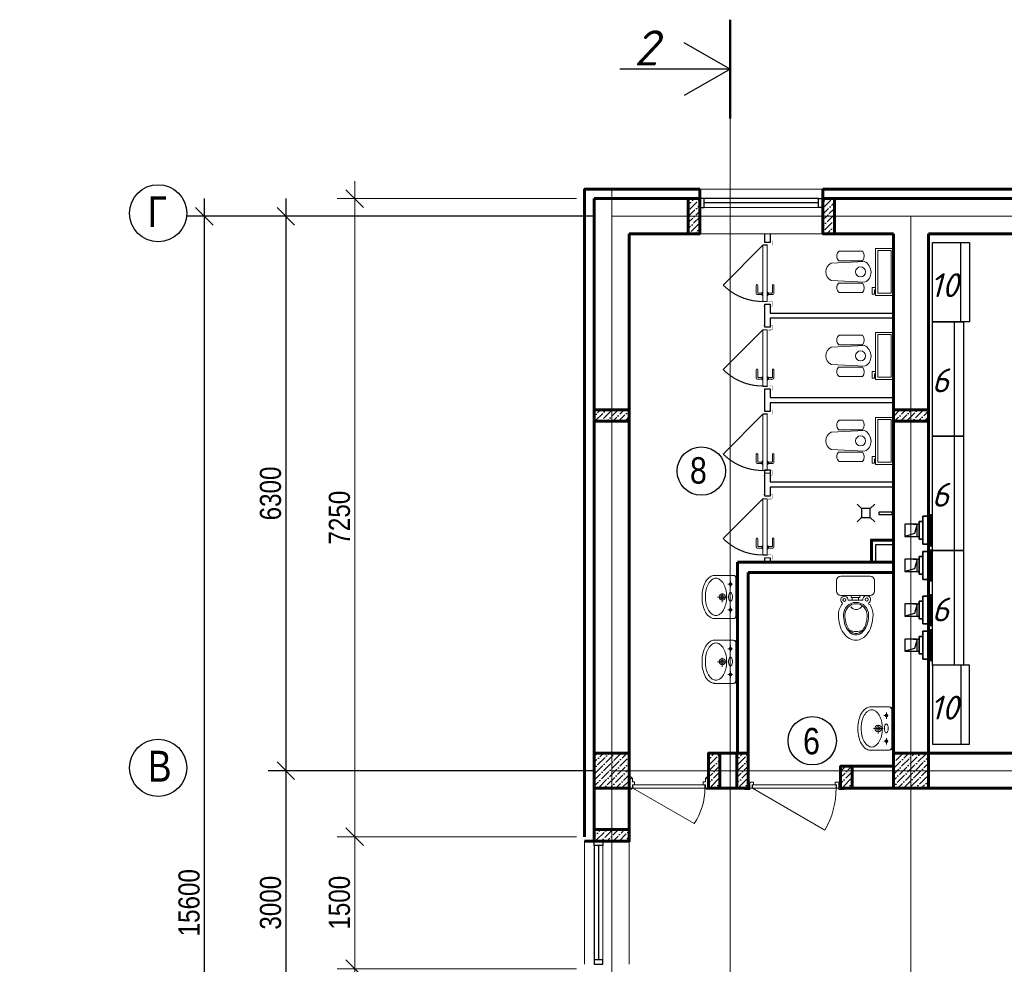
# Model space of a CAD drawing. Header units: millimetres. Extents: x -257011 to 237647566, y 2784933 to 6706507.
# Tile 132 of 256: x 9397534 to 9415922, y 5022610 to 5040255. Entities that reach past the tile are written whole.
import ezdxf

# ---------------------------------------------------------------- set-up
doc = ezdxf.new("R2010")
doc.units = ezdxf.units.MM
doc.header["$LTSCALE"] = 1000
doc.header["$PDMODE"] = 32
doc.header["$PDSIZE"] = 0.3
for name, pattern in [('ACAD_ISO03W100', [30, 12, -18]), ('ACAD_ISO10W100', [18, 12, -3, 0, -3]), ('ADSK_Скрыто', [6, 3, -3]), ('Beruniy Xref$0$DASHED', [19.05, 12.7, -6.35])]:
    doc.linetypes.add(name, pattern=pattern)
for name, color, linetype, lineweight in [('_Hidden_', 7, 'ADSK_Скрыто', 9), ('Doors', 86, 'Continuous', 13), ('expl', 234, 'Continuous', 13), ('Mechanical Equipment', 7, 'Continuous', 18), ('PLAN', 7, 'Continuous', 40), ('Калонны', 20, 'Continuous', 25), ('Размеры', 251, 'Continuous', 18), ('сантехника', 252, 'Continuous', 0)]:
    doc.layers.add(name, color=color, linetype=linetype, lineweight=lineweight)
for name, color, linetype in [('kcd_tx', 7, 'Continuous'), ('ventilatsiya', 7, 'Continuous'), ('ТХ', 7, 'Continuous')]:
    doc.layers.add(name, color=color, linetype=linetype)
doc.layers.add('АСО-Двери+Окна', color=7, linetype='Continuous', lineweight=20, true_color=0x0d21a0)
doc.layers.add('АСО-стены кирпич 380 мм', color=7, linetype='Continuous', lineweight=35, true_color=0x745739)
doc.styles.get("Standard").update_dxf_attribs({"font": 'ARIALN.TTF'})
doc.dimstyles.new('Санжар', dxfattribs={"dimtxt": 240, "dimasz": 200, "dimexe": 200, "dimexo": 200, "dimgap": 50, "dimtad": 1, "dimdec": 0, "dimtxsty": 'Standard', "dimblk": 'OBLIQUE', "dimcen": 2.5, "dimdle": 200, "dimclrd": 152, "dimclre": 152, "dimclrt": 152, "dimadec": 0, "dimazin": 0, "dimtfac": 1, "dimtdec": 0, "dimtmove": 0, "dimatfit": 3, "dimldrblk": 'OBLIQUE', "dimfxl": 0, "dimlwd": 0, "dimlwe": 0, "dimarcsym": 0})

# ---------------------------------------------------------------- blocks, each defined once
blk = doc.blocks.new('iuluiluiliu')
at = {"layer": 'Doors'}
for p, q in [((577357, 791373), (577357, 791341)), ((577369, 791373), (577357, 791373)), ((577369, 791373), (577494, 791373)), ((577369, 791373), (577369, 791355)), ((577369, 791373), (577369, 791373)), ((577494, 791373), (577494, 791355)), ((577494, 791373), (577494, 791355)), ((577494, 791373), (577494, 791373)), ((577494, 791373), (577506, 791373)), ((577506, 791373), (577506, 791341)), ((577369, 791341), (577357, 791341)), ((577369, 791355), (577374, 791355)), ((577369, 791350), (577369, 791333)), ((577369, 791350), (577374, 791350)), ((577369, 791333), (577409, 791333)), ((577369, 790417), (577369, 791328)), ((577369, 791328), (577409, 791328)), ((577374, 791355), (577374, 791350)), ((577409, 791307), (577409, 791333)), ((577409, 790413), (577409, 791307)), ((577409, 791307), (577449, 791307)), ((577449, 791333), (577449, 791307)), ((577449, 791333), (577494, 791333)), ((577488, 791355), (577488, 791350)), ((577494, 791355), (577488, 791355)), ((577494, 791350), (577488, 791350)), ((577494, 791350), (577494, 791333)), ((577494, 791341), (577506, 791341)), ((577369, 790417), (576921, 791193)), ((577357, 790373), (577357, 790404)), ((577369, 790404), (577357, 790404)), ((577369, 790373), (577357, 790373)), ((577369, 790417), (577409, 790417)), ((577369, 790413), (577409, 790413)), ((577369, 790395), (577369, 790413)), ((577369, 790395), (577374, 790395)), ((577369, 790373), (577369, 790390)), ((577369, 790390), (577374, 790390)), ((577369, 790373), (577494, 790373)), ((577369, 790373), (577369, 790373)), ((577374, 790390), (577374, 790395)), ((577409, 790438), (577449, 790438)), ((577449, 790413), (577449, 790438)), ((577449, 790413), (577494, 790413)), ((577494, 790395), (577488, 790395)), ((577488, 790390), (577488, 790395)), ((577494, 790390), (577488, 790390)), ((577494, 790395), (577494, 790413)), ((577494, 790404), (577506, 790404)), ((577494, 790373), (577494, 790390)), ((577494, 790373), (577494, 790390)), ((577494, 790373), (577494, 790373)), ((577494, 790373), (577506, 790373)), ((577506, 790373), (577506, 790404))]:
    blk.add_line(p, q, dxfattribs=at)
blk.add_arc((577369, 790517), 810, 90, 123.5372, dxfattribs=at)
blk = doc.blocks.new('eshik yangi')
at = {"layer": 'Doors'}
blk.add_line((1405002, 1634259), (1404179, 1633784), dxfattribs=at)
for points in [[(1404002, 1634329), (1404022, 1634329), (1404022, 1634259), (1404002, 1634259)], [(1404062, 1634299), (1404062, 1634329), (1404022, 1634329), (1404022, 1634259), (1404047, 1634259), (1404047, 1634299)], [(1404052, 1634299), (1405002, 1634299), (1405002, 1634259), (1404052, 1634259)], [(1404992, 1634299), (1404992, 1634329), (1405032, 1634329), (1405032, 1634259), (1405007, 1634259), (1405007, 1634299)], [(1405052, 1634329), (1405032, 1634329), (1405032, 1634259), (1405052, 1634259)], [(1403962, 1634259), (1404022, 1634259), (1404022, 1634244), (1403962, 1634244)], [(1405032, 1634259), (1405092, 1634259), (1405092, 1634244), (1405032, 1634244)]]:
    blk.add_lwpolyline(points, close=True, dxfattribs=at)
blk.add_arc((1405002, 1634259), 950, 180, 210, dxfattribs=at)
blk = doc.blocks.new('*U1481')
at = {"color": 0, "linetype": 'Beruniy Xref$0$DASHED'}
blk.add_line((-193.5, 2.5), (-141.9, 54.1), dxfattribs=at)
at = {"color": 0}
for p, q in [((-197, 0), (-197, -6.9)), ((-131, 11.3), (-141.5, 11.3)), ((-141.5, 9.3), (-132, 9.3)), ((-132.5, 2.5), (-132.5, 3.5)), ((-132.5, 3.5), (-128.5, 3.5)), ((-128.5, 2.5), (-132.5, 2.5)), ((-132, 3.6), (-132, 3.5)), ((-131.5, 8.8), (-131.5, 4.1)), ((-129.5, 4.1), (-131.5, 4.1)), ((-129.5, 4.1), (-129.5, 9.8)), ((-129, 3.5), (-129, 3.6)), ((-128.5, 3.5), (-128.5, 2.5)), ((-117, 0), (-117, -6.9)), ((-141.5, -9.8), (-132, -9.8)), ((-131, -11.8), (-141.5, -11.8)), ((-132.5, -3), (-132.5, -4)), ((-132.5, -4), (-128.5, -4)), ((-132, -4.1), (-132, -4)), ((-131.5, -9.3), (-131.5, -4.6)), ((-129.5, -4.6), (-131.5, -4.6)), ((-129.5, -4.6), (-129.5, -10.3)), ((-129, -4), (-129, -4.1)), ((-128.5, -4), (-128.5, -3))]:
    blk.add_line(p, q, dxfattribs=at)
at = {"color": 0, "const_width": 0.2}
for points in [[(-199.5, 0), (-199.5, 2.5), (-194.5, 2.5), (-194.5, -4), (-192.5, -4), (-192.5, -8.5)], [(-114.5, 0), (-114.5, 2.5), (-119.5, 2.5), (-119.5, -4), (-121.5, -4), (-121.5, -8.5)], [(-193.5, -5), (-193.5, -9.4), (-199.5, -9.4), (-199.5, -6.9)], [(-120.5, -5), (-120.5, -9.4), (-114.5, -9.4), (-114.5, -6.9)]]:
    blk.add_lwpolyline(points, dxfattribs=at)
at = {"color": 0}
blk.add_lwpolyline([(-193.5, -3), (-193.5, 2.5), (-120.5, 2.5), (-120.5, -3), (-193.5, -3)], dxfattribs=at)
at = {"color": 0, "linetype": 'Beruniy Xref$0$DASHED'}
blk.add_arc((-193.5, 2.5), 73, 0, 45, dxfattribs=at)
at = {"color": 0}
for centre, radius, start, end in [((-141.5, 10.3), 1, 90, 270), ((-132, 8.8), 0.5, 0, 90), ((-131.5, 3.6), 0.5, 90, 180), ((-131, 9.8), 1.5, 0, 90), ((-129.5, 3.6), 0.5, 0, 90), ((-141.5, -10.8), 1, 90, 270), ((-131.5, -4.1), 0.5, 180, 270), ((-132, -9.3), 0.5, 270, 0), ((-131, -10.3), 1.5, 270, 0), ((-129.5, -4.1), 0.5, 270, 0)]:
    blk.add_arc(centre, radius, start, end, dxfattribs=at)
blk = doc.blocks.new('A$C261F7906')
at = {"layer": 'сантехника'}
for p, q in [((31, 152), (31, 417)), ((139, 146), (139, 417)), ((169, 60), (148, 442)), ((385, 439), (365, 60)), ((394, 146), (394, 417)), ((502, 152), (502, 417))]:
    blk.add_line(p, q, dxfattribs=at)
for points in [[(533, 768), (533, 565), (0, 565), (0, 768)], [(508, 743), (508, 590), (25, 590), (25, 743)]]:
    blk.add_lwpolyline(points, close=True, dxfattribs=at)
blk.add_lwpolyline([(89, 565), (89, 527), (13, 527), (13, 553), (63, 553), (63, 565)], dxfattribs=at)
blk.add_circle((267, 395), 56.3, dxfattribs=at)
for centre, radius, start, end in [((85, 355), 82.1, 48.785, 131.145), ((448, 355), 82.1, 48.855, 131.215), ((88, 196), 71.6, 218.0827, 316.1727), ((446, 196), 71.6, 223.8273, 321.9173)]:
    blk.add_arc(centre, radius, start, end, dxfattribs=at)
for centre, major_axis, ratio, start_param, end_param in [((268, 387), (-111, 71), 0.957892, 4.142259, 6.427427), ((267, 138), (0, 138), 0.859529, 2.169462, 4.113723)]:
    blk.add_ellipse(centre, major_axis=major_axis, ratio=ratio, start_param=start_param, end_param=end_param, dxfattribs=at)
blk = doc.blocks.new('Раковина')
at = {"layer": 'сантехника'}
for p, q in [((-273, -142), (-273, 109)), ((49, 1), (-63, 1)), ((0, -61), (0, 61)), ((273, 109), (273, -142)), ((-121, -104), (-201, -104)), ((-161, -127), (-161, -70)), ((204, -104), (124, -104)), ((164, -127), (164, -70)), ((-240, -172), (0, -172)), ((0, -192), (-223, -192)), ((240, -172), (0, -172)), ((223, -192), (0, -192))]:
    blk.add_line(p, q, dxfattribs=at)
for centre, radius in [((0, 1), 39.9), ((0, 1), 22.4), ((-161, -104), 17.1), ((164, -104), 17.1)]:
    blk.add_circle(centre, radius, dxfattribs=at)
for centre, radius, start, end in [((-2, -218), 475, 90, 103.2739), ((-2, -218), 475, 89.7855, 90), ((2, -218), 475, 90, 90.2145), ((2, -218), 475, 76.7261, 90), ((-181, 102), 91.5, 143.9722, 180), ((-96, 40), 197, 119.663, 143.9722), ((-154, 81), 79.4, 143.9722, 180), ((-80, 27), 171, 119.663, 143.9722), ((-39, -60), 312, 103.2739, 119.663), ((-31, -59), 271, 103.2739, 119.663), ((2, -197), 412, 90, 103.2739), ((2, -197), 412, 76.7261, 90), ((34, -59), 271, 60.337, 76.7261), ((39, -60), 312, 60.337, 76.7261), ((83, 27), 171, 36.0278, 60.337), ((96, 40), 197, 36.0278, 60.337), ((158, 81), 79.4, 0, 36.0278), ((181, 102), 91.5, 0, 36.0278), ((-181, 102), 91.5, 180, 184.1196), ((-154, 81), 79.4, 180, 216.0278), ((-80, 135), 171, 216.0278, 240.337), ((83, 135), 171, 299.663, 323.9722), ((158, 81), 79.4, 323.9722, 0), ((181, 102), 91.5, 355.8804, 0), ((-31, 222), 271, 240.337, 256.7261), ((2, 359), 412, 256.7261, 270), ((-43, -103), 11.5, 136.143, 180), ((-43, -103), 11.5, 180, 223.857), ((-22, -123), 40.8, 113.3198, 136.143), ((-22, -82), 40.8, 223.857, 246.6802), ((-8, -156), 76.8, 100.124, 113.3198), ((-8, -49), 76.8, 246.6802, 259.876), ((2, -209), 130, 90, 100.124), ((2, 359), 412, 270, 283.2739), ((2, -209), 130, 79.876, 90), ((11, -156), 76.8, 66.6802, 79.876), ((11, -49), 76.8, 280.124, 293.3198), ((25, -123), 40.8, 43.857, 66.6802), ((25, -82), 40.8, 293.3198, 316.143), ((46, -103), 11.5, 0, 43.857), ((46, -103), 11.5, 316.143, 0), ((34, 222), 271, 283.2739, 299.663), ((-236, -135), 37.1, 180, 270), ((-223, -142), 50, 180, 270), ((2, 3), 130, 259.876, 270), ((2, 3), 130, 270, 280.124), ((223, -142), 50, 270, 0), ((236, -135), 37.1, 270, 0)]:
    blk.add_arc(centre, radius, start, end, dxfattribs=at)
blk = doc.blocks.new('42')
at = {"layer": 'сантехника', "lineweight": 15, "ltscale": 5}
for p, q in [((16810564, -7009133), (16810564, -7008803)), ((16810564, -7009133), (16810564, -7008803)), ((16810614, -7008753), (16810734, -7008753)), ((16810614, -7008753), (16810734, -7008753)), ((16810784, -7008803), (16810784, -7009133)), ((16810784, -7008803), (16810784, -7009133)), ((16810784, -7008918), (16810805, -7008918)), ((16810784, -7009018), (16810784, -7008918)), ((16810784, -7008918), (16810805, -7008918)), ((16810784, -7009018), (16810784, -7008918)), ((16810805, -7008918), (16810805, -7008930)), ((16810805, -7008918), (16810805, -7008930)), ((16810805, -7008930), (16810837, -7008930)), ((16810805, -7008930), (16810805, -7009002)), ((16810805, -7008930), (16810837, -7008930)), ((16810805, -7008930), (16810805, -7009002)), ((16810837, -7008930), (16810837, -7008883)), ((16810837, -7008930), (16810837, -7008883)), ((16810837, -7009002), (16810837, -7008930)), ((16810837, -7009002), (16810837, -7008930)), ((16810805, -7009018), (16810784, -7009018)), ((16810805, -7009018), (16810784, -7009018)), ((16810805, -7009002), (16810805, -7009018)), ((16810839, -7009002), (16810805, -7009002)), ((16810805, -7009002), (16810805, -7009018)), ((16810839, -7009002), (16810805, -7009002)), ((16810837, -7009053), (16810837, -7009002)), ((16810837, -7009053), (16810837, -7009002)), ((16810734, -7009183), (16810614, -7009183)), ((16810734, -7009183), (16810614, -7009183))]:
    blk.add_line(p, q, dxfattribs=at)
for centre, radius in [((16810834, -7008842), 16.8), ((16810834, -7008842), 16.8), ((16810830, -7009096), 17.7), ((16810830, -7009096), 17.7)]:
    blk.add_circle(centre, radius, dxfattribs=at)
for centre, radius, start, end in [((16810614, -7008803), 50, 90, 180), ((16810614, -7008803), 50, 90, 180), ((16810734, -7008803), 50, 0, 90), ((16810734, -7008803), 50, 0, 90), ((16810834, -7008842), 41.7, 46.3561, 274.5234), ((16810834, -7008842), 41.7, 46.3561, 274.5234), ((16810875, -7008804), 14.8, 210.1316, 329.8684), ((16810875, -7008804), 14.8, 210.1316, 329.8684), ((16811005, -7008974), 143, 90, 270), ((16811005, -7008974), 143, 90, 270), ((16811005, -7008971), 197, 90, 126.6276), ((16811005, -7008971), 197, 90, 126.6276), ((16811005, -7008971), 197, 90, 126.6276), ((16811005, -7008971), 197, 90, 126.6276), ((16811005, -7009192), 418, 74.1534, 90), ((16811005, -7009192), 418, 74.1534, 90), ((16811005, -7009192), 418, 74.1534, 90), ((16811005, -7009192), 418, 74.1534, 90), ((16811005, -7009192), 361, 75.3961, 90), ((16811005, -7009192), 361, 75.3961, 90), ((16811033, -7009084), 250, 57.8288, 75.3961), ((16811033, -7009084), 250, 57.8288, 75.3961), ((16811036, -7009083), 305, 55.5781, 74.1534), ((16811083, -7009014), 222, 31.1508, 55.5781), ((16811005, -7008974), 127, 90, 270), ((16811005, -7008974), 127, 90, 270), ((16810859, -7008982), 86.5, 26.3453, 50.0898), ((16810859, -7008982), 86.5, 26.3453, 50.0898), ((16810873, -7008975), 70.5, 0, 26.3453), ((16810873, -7008975), 70.5, 0, 26.3453), ((16811005, -7009199), 352, 76.0396, 90), ((16811005, -7009199), 352, 76.0396, 90), ((16811033, -7009088), 238, 59.0295, 76.0396), ((16811033, -7009088), 238, 59.0295, 76.0396), ((16811075, -7009018), 156, 34.6124, 59.0295), ((16811075, -7009018), 156, 34.6124, 59.0295), ((16811076, -7009017), 170, 33.3646, 57.8288), ((16811076, -7009017), 170, 33.3646, 57.8288), ((16810980, -7008972), 213, 339.9995, 18.4846), ((16810980, -7008972), 213, 339.9995, 18.4846), ((16811138, -7008974), 78.9, 0, 34.6124), ((16811138, -7008974), 78.9, 0, 34.6124), ((16811140, -7008974), 92.6, 0, 33.3646), ((16811140, -7008974), 92.6, 0, 33.3646), ((16811155, -7008971), 138, 0, 31.1508), ((16810830, -7009096), 43.6, 80.8208, 316.5729), ((16810830, -7009096), 43.6, 80.8208, 316.5729), ((16810850, -7008956), 101, 299.2377, 309.9102), ((16810850, -7008956), 101, 299.2377, 309.9102), ((16810859, -7008967), 86.5, 309.9102, 333.6547), ((16810859, -7008967), 86.5, 309.9102, 333.6547), ((16810873, -7008975), 70.5, 333.6547, 0), ((16810873, -7008975), 70.5, 333.6547, 0), ((16811033, -7008860), 238, 283.9604, 300.9705), ((16811033, -7008860), 238, 283.9604, 300.9705), ((16811075, -7008930), 156, 300.9705, 325.3876), ((16811075, -7008930), 156, 300.9705, 325.3876), ((16811076, -7008931), 170, 302.1712, 326.6354), ((16811076, -7008931), 170, 302.1712, 326.6354), ((16811138, -7008974), 78.9, 325.3876, 0), ((16811138, -7008974), 78.9, 325.3876, 0), ((16811083, -7008927), 222, 304.4219, 328.8492), ((16811083, -7008927), 222, 304.4219, 328.8492), ((16811140, -7008974), 92.6, 326.6354, 0), ((16811140, -7008974), 92.6, 326.6354, 0), ((16811155, -7008971), 138, 328.8492, 0), ((16810614, -7009133), 50, 180, 270), ((16810614, -7009133), 50, 180, 270), ((16810734, -7009133), 50, 270, 0), ((16810734, -7009133), 50, 270, 0), ((16810874, -7009131), 13.6, 20.6387, 159.3613), ((16810874, -7009131), 13.6, 20.6387, 159.3613), ((16811005, -7008971), 197, 233.3724, 270), ((16811005, -7008971), 197, 233.3724, 270), ((16811005, -7008749), 352, 270, 283.9604), ((16811005, -7008749), 352, 270, 283.9604), ((16811005, -7008756), 361, 270, 284.6039), ((16811005, -7008756), 361, 270, 284.6039), ((16811005, -7008749), 418, 270, 285.8466), ((16811005, -7008749), 418, 270, 285.8466), ((16811033, -7008864), 250, 284.6039, 302.1712), ((16811033, -7008864), 250, 284.6039, 302.1712), ((16811036, -7008858), 305, 285.8466, 304.4219), ((16811036, -7008858), 305, 285.8466, 304.4219)]:
    blk.add_arc(centre, radius, start, end, dxfattribs=at)
at = {"layer": 'сантехника', "lineweight": 5}
for centre, radius, start, end in [((16811036, -7009083), 305, 55.5781, 74.1534), ((16811083, -7009014), 222, 31.1508, 55.5781)]:
    blk.add_arc(centre, radius, start, end, dxfattribs=at)
blk = doc.blocks.new('Осевые декоративные вентиляторы для вытяжной вентиляции с производительностью до 310 м3 - ВЕНТС 100 ЛД турбо-1935147-Вентиляция_ План 1го этажа')
at = {"layer": '_Hidden_', "color": 5, "lineweight": 35}
for p, q in [((7212.2, 27527.7), (7212.2, 27527.5)), ((7212.2, 27527.5), (7212.2, 27527.7)), ((7224.3, 27527.5), (7224.3, 27527.7)), ((7224.3, 27527.7), (7224.3, 27527.5)), ((7245.8, 27527.5), (7245.8, 27527.7)), ((7245.8, 27527.7), (7245.8, 27527.5)), ((7247.5, 27535.3), (7247.7, 27535.3)), ((7212.2, 27368.8), (7212.2, 27368.7)), ((7212.2, 27368.7), (7212.2, 27368.8)), ((7224.3, 27368.7), (7224.3, 27368.8)), ((7224.3, 27368.8), (7224.3, 27368.7)), ((7245.8, 27368.8), (7245.8, 27368.7)), ((7245.8, 27368.7), (7245.8, 27368.8)), ((7247.7, 27360.8), (7247.5, 27360.8))]:
    blk.add_line(p, q, dxfattribs=at)
at = {"layer": 'Mechanical Equipment', "color": 5, "lineweight": 35}
for p, q in [((7224.3, 27527.7), (7212.2, 27527.7)), ((7212.2, 27527.7), (7212.2, 27527.5)), ((7212.2, 27522.7), (7212.2, 27527.7)), ((7212.2, 27373.7), (7212.2, 27522.7)), ((7245.8, 27527.7), (7224.3, 27527.7)), ((7224.3, 27527.5), (7224.3, 27527.7)), ((7224.3, 27527.7), (7224.3, 27527.5)), ((7245.8, 27527.5), (7245.8, 27527.7)), ((7245.8, 27527.7), (7245.8, 27522.7)), ((7245.8, 27522.7), (7245.8, 27373.7)), ((7247.3, 27535.3), (7247.3, 27360.8)), ((7247.4, 27535.3), (7247.4, 27360.8)), ((7247.5, 27535.3), (7252.3, 27535.3)), ((7252.3, 27535.3), (7257, 27535.3)), ((7252.3, 27535.3), (7252.3, 27360.8)), ((7257, 27535.3), (7261.8, 27535.3)), ((7261.8, 27360.8), (7261.8, 27535.3)), ((7212.2, 27498.2), (7191.6, 27498.2)), ((7191.6, 27398.2), (7191.6, 27498.2)), ((7191.6, 27398.2), (7212.2, 27398.2)), ((7212.2, 27368.7), (7212.2, 27373.7)), ((7212.2, 27368.8), (7212.2, 27368.7)), ((7212.2, 27368.7), (7224.3, 27368.7)), ((7224.3, 27368.7), (7224.3, 27368.8)), ((7224.3, 27368.8), (7224.3, 27368.7)), ((7224.3, 27368.7), (7245.8, 27368.7)), ((7245.8, 27373.7), (7245.8, 27368.7)), ((7245.8, 27368.7), (7245.8, 27368.8)), ((7252.3, 27360.8), (7247.5, 27360.8)), ((7257, 27360.8), (7252.3, 27360.8)), ((7261.8, 27360.8), (7257, 27360.8))]:
    blk.add_line(p, q, dxfattribs=at)
blk = doc.blocks.new('_Oblique')
at = {"color": 0, "linetype": 'ByBlock', "lineweight": -2}
blk.add_line((-0.5, -0.5), (0.5, 0.5), dxfattribs=at)
blk = doc.blocks.new('*D1999')
at = {"layer": 'Defpoints', "color": 0, "lineweight": 50, "ltscale": 100, "transparency": 16777216}
for p in [(9734744, 5089872), (9731042, 5083572), (9734744, 5083572)]:
    blk.add_point(p, dxfattribs=at)
at = {"layer": 'kcd_tx', "color": 152, "ltscale": 100, "transparency": 16777216}
for p, q in [((9731042, 5090072), (9731042, 5083372)), ((9734544, 5089872), (9730842, 5089872)), ((9734544, 5083572), (9730842, 5083572))]:
    blk.add_line(p, q, dxfattribs=at)
at = {"layer": 'kcd_tx', "color": 152, "ltscale": 100, "transparency": 16777216, "xscale": 200, "yscale": 200, "zscale": 200}
for p, rotation in [((9731042, 5089872), 90), ((9731042, 5083572), 270)]:
    blk.add_blockref('_Oblique', p, dxfattribs=dict(at, rotation=rotation))
at = {"layer": 'kcd_tx', "color": 152, "lineweight": 60, "ltscale": 100, "transparency": 16777216, "insert": (9730869, 5086722), "char_height": 240, "attachment_point": 5, "rotation": 90, "bg_fill": 3, "box_fill_scale": 1.1, "bg_fill_color": 256, "bg_fill_true_color": 13158600, "bg_fill_transparency": 0}
blk.add_mtext('6300', dxfattribs=at)
blk = doc.blocks.new('*D2000')
at = {"layer": 'Defpoints', "color": 0, "lineweight": 50, "ltscale": 100, "transparency": 16777216}
for p in [(9734744, 5083572), (9731042, 5080572), (9734744, 5080572)]:
    blk.add_point(p, dxfattribs=at)
at = {"layer": 'kcd_tx', "color": 152, "ltscale": 100, "transparency": 16777216}
for p, q in [((9731042, 5083772), (9731042, 5080372)), ((9734544, 5083572), (9730842, 5083572)), ((9734544, 5080572), (9730842, 5080572))]:
    blk.add_line(p, q, dxfattribs=at)
at = {"layer": 'kcd_tx', "color": 152, "ltscale": 100, "transparency": 16777216, "xscale": 200, "yscale": 200, "zscale": 200}
for p, rotation in [((9731042, 5083572), 90), ((9731042, 5080572), 270)]:
    blk.add_blockref('_Oblique', p, dxfattribs=dict(at, rotation=rotation))
at = {"layer": 'kcd_tx', "color": 152, "lineweight": 60, "ltscale": 100, "transparency": 16777216, "insert": (9730869, 5082072), "char_height": 240, "attachment_point": 5, "rotation": 90, "bg_fill": 3, "box_fill_scale": 1.1, "bg_fill_color": 256, "bg_fill_true_color": 13158600, "bg_fill_transparency": 0}
blk.add_mtext('3000', dxfattribs=at)
blk = doc.blocks.new('*D2002')
at = {"layer": 'Defpoints', "color": 0, "lineweight": 50, "ltscale": 100, "transparency": 16777216}
for p in [(9730117, 5089872), (9734744, 5089872), (9734744, 5074272)]:
    blk.add_point(p, dxfattribs=at)
at = {"layer": 'kcd_tx', "color": 152, "ltscale": 100, "transparency": 16777216}
for p, q in [((9730117, 5074072), (9730117, 5090072)), ((9734544, 5089872), (9729917, 5089872)), ((9734544, 5074272), (9729917, 5074272))]:
    blk.add_line(p, q, dxfattribs=at)
at = {"layer": 'kcd_tx', "color": 152, "ltscale": 100, "transparency": 16777216, "xscale": 200, "yscale": 200, "zscale": 200}
for p, rotation in [((9730117, 5089872), 90), ((9730117, 5074272), 270)]:
    blk.add_blockref('_Oblique', p, dxfattribs=dict(at, rotation=rotation))
at = {"layer": 'kcd_tx', "color": 152, "lineweight": 60, "ltscale": 100, "transparency": 16777216, "insert": (9729944, 5082072), "char_height": 240, "attachment_point": 5, "rotation": 90, "bg_fill": 3, "box_fill_scale": 1.1, "bg_fill_color": 256, "bg_fill_true_color": 13158600, "bg_fill_transparency": 0}
blk.add_mtext('15600', dxfattribs=at)
blk = doc.blocks.new('*D2003')
at = {"color": 152, "lineweight": 0, "ltscale": 100, "transparency": 16777216}
for p, q in [((9731825, 5073872), (9731825, 5081522)), ((9734344, 5081322), (9731625, 5081322)), ((9734344, 5074072), (9731625, 5074072))]:
    blk.add_line(p, q, dxfattribs=at)
at = {"layer": 'Defpoints', "color": 0, "lineweight": 50, "ltscale": 100, "transparency": 16777216}
for p in [(9731825, 5081322), (9734544, 5081322), (9734544, 5074072)]:
    blk.add_point(p, dxfattribs=at)
at = {"color": 152, "lineweight": 0, "ltscale": 100, "transparency": 16777216, "xscale": 200, "yscale": 200, "zscale": 200}
for p, rotation in [((9731825, 5081322), 90), ((9731825, 5074072), 270)]:
    blk.add_blockref('_Oblique', p, dxfattribs=dict(at, rotation=rotation))
at = {"color": 152, "ltscale": 100, "transparency": 16777216, "insert": (9731652, 5077697), "char_height": 240, "attachment_point": 5, "rotation": 90}
blk.add_mtext('7250', dxfattribs=at)
blk = doc.blocks.new('*D2004')
at = {"color": 152, "lineweight": 0, "ltscale": 100, "transparency": 16777216}
for p, q in [((9731825, 5081122), (9731825, 5083022)), ((9734344, 5082822), (9731625, 5082822)), ((9734344, 5081322), (9731625, 5081322))]:
    blk.add_line(p, q, dxfattribs=at)
at = {"layer": 'Defpoints', "color": 0, "lineweight": 50, "ltscale": 100, "transparency": 16777216}
for p in [(9731825, 5082822), (9734544, 5082822), (9734544, 5081322)]:
    blk.add_point(p, dxfattribs=at)
at = {"color": 152, "lineweight": 0, "ltscale": 100, "transparency": 16777216, "xscale": 200, "yscale": 200, "zscale": 200}
for p, rotation in [((9731825, 5082822), 90), ((9731825, 5081322), 270)]:
    blk.add_blockref('_Oblique', p, dxfattribs=dict(at, rotation=rotation))
at = {"color": 152, "ltscale": 100, "transparency": 16777216, "insert": (9731652, 5082072), "char_height": 240, "attachment_point": 5, "rotation": 90}
blk.add_mtext('1500', dxfattribs=at)
blk = doc.blocks.new('*D2005')
at = {"color": 152, "lineweight": 0, "ltscale": 100, "transparency": 16777216}
for p, q in [((9731825, 5082622), (9731825, 5090272)), ((9734344, 5090072), (9731625, 5090072)), ((9734344, 5082822), (9731625, 5082822))]:
    blk.add_line(p, q, dxfattribs=at)
at = {"layer": 'Defpoints', "color": 0, "lineweight": 50, "ltscale": 100, "transparency": 16777216}
for p in [(9731825, 5090072), (9734544, 5090072), (9734544, 5082822)]:
    blk.add_point(p, dxfattribs=at)
at = {"color": 152, "lineweight": 0, "ltscale": 100, "transparency": 16777216, "xscale": 200, "yscale": 200, "zscale": 200}
for p, rotation in [((9731825, 5090072), 90), ((9731825, 5082822), 270)]:
    blk.add_blockref('_Oblique', p, dxfattribs=dict(at, rotation=rotation))
at = {"color": 152, "ltscale": 100, "transparency": 16777216, "insert": (9731652, 5086447), "char_height": 240, "attachment_point": 5, "rotation": 90}
blk.add_mtext('7250', dxfattribs=at)
blk = doc.blocks.new('njmghn')
at = {"ltscale": 100}
h = blk.add_hatch(dxfattribs=at)
h.set_pattern_fill('ANSI36', color=256, scale=15, style=0)
h.set_pattern_definition([(45, (9865593.22, 4366357.793), (25.2569703, 92.6088912), [119.0625, -23.8125, 0, -23.8125])])
h.paths.add_polyline_path([(9735743.6, 5090072.3), (9735613.6, 5090072.3), (9735613.6, 5089672.3), (9735743.6, 5089672.3)])
h = blk.add_hatch(dxfattribs=at)
h.set_pattern_fill('ANSI36', color=256, scale=15, style=0)
h.set_pattern_definition([(45, (9867363.22, 4366357.793), (25.2569703, 92.6088912), [119.0625, -23.8125, 0, -23.8125])])
h.paths.add_polyline_path([(9737273.6, 5090072.3), (9737143.6, 5090072.3), (9737143.6, 5089672.3), (9737273.6, 5089672.3)])
h = blk.add_hatch(dxfattribs=at)
h.set_pattern_fill('ANSI36', color=256, scale=15, style=0)
h.set_pattern_definition([(45, (9770850, 3848255.33), (25.2569703, 92.6088912), [119.0625, -23.8125, 0, -23.8125])])
h.paths.add_polyline_path([(9734943.6, 5087672.3), (9734943.6, 5087542.3), (9734543.6, 5087542.3), (9734543.6, 5087672.3)])
h = blk.add_hatch(dxfattribs=at)
h.set_pattern_fill('ANSI36', color=256, scale=15, style=0)
h.set_pattern_definition([(45, (9767450, 3848255.33), (25.2569703, 92.6088912), [119.0625, -23.8125, 0, -23.8125])])
h.paths.add_polyline_path([(9738343.6, 5087672.3), (9738343.6, 5087542.3), (9737943.6, 5087542.3), (9737943.6, 5087672.3)])
h = blk.add_hatch(dxfattribs=at)
h.set_pattern_fill('ANSI36', color=256, scale=15, style=0)
h.set_pattern_definition([(45, (-7283218.965, 14266602.263), (25.25697034, 92.60889125), [119.0625, -23.8125, 0, -23.8125])])
h.paths.add_polyline_path([(9734943.6, 5083772.3), (9734543.6, 5083772.3), (9734543.6, 5083372.3), (9734943.6, 5083372.3)])
h = blk.add_hatch(dxfattribs=at)
h.set_pattern_fill('ANSI36', color=256, scale=15, style=0)
h.set_pattern_definition([(45, (9872563.22, 4362148.26), (25.2569703, 92.6088912), [119.0625, -23.8125, 0, -23.8125])])
h.paths.add_polyline_path([(9735973.6, 5083372.3), (9735843.6, 5083372.3), (9735843.6, 5083772.3), (9735973.6, 5083772.3)])
h = blk.add_hatch(dxfattribs=at)
h.set_pattern_fill('ANSI36', color=256, scale=15, style=0)
h.set_pattern_definition([(45, (9871943.22, 4362148.26), (25.2569703, 92.6088912), [119.0625, -23.8125, 0, -23.8125])])
h.paths.add_polyline_path([(9736293.6, 5083372.3), (9736163.6, 5083372.3), (9736163.6, 5083772.3), (9736293.6, 5083772.3)])
h = blk.add_hatch(dxfattribs=at)
h.set_pattern_fill('ANSI36', color=256, scale=15, style=0)
h.set_pattern_definition([(45, (-7286618.965, 14266602.263), (25.25697034, 92.60889125), [119.0625, -23.8125, 0, -23.8125])])
h.paths.add_polyline_path([(9738343.6, 5083772.3), (9737943.6, 5083772.3), (9737943.6, 5083372.3), (9738343.6, 5083372.3)])
h = blk.add_hatch(dxfattribs=at)
h.set_pattern_fill('ANSI36', color=256, scale=15, style=0)
h.set_pattern_definition([(45, (9873123.22, 4362148.26), (25.2569703, 92.6088912), [119.0625, -23.8125, 0, -23.8125])])
h.paths.add_polyline_path([(9737343.6, 5083622.3), (9737473.6, 5083622.3), (9737473.6, 5083372.3), (9737343.6, 5083372.3)])
h = blk.add_hatch(dxfattribs=at)
h.set_pattern_fill('ANSI36', color=256, scale=15, style=0)
h.set_pattern_definition([(45, (9747250, 3848370.33), (25.2569703, 92.6088912), [119.0625, -23.8125, 0, -23.8125])])
h.paths.add_polyline_path([(9734943.6, 5082772.3), (9734943.6, 5082902.3), (9734543.6, 5082902.3), (9734543.6, 5082772.3)])
at = {"lineweight": 50}
blk.add_line((9736088, 5092104.9), (9736088, 5090982.3), dxfattribs=at)
blk.add_line((9736088, 5092104.9), (9736088, 5090982.3), dxfattribs=at)
at = {"lineweight": 30}
for q in [(9735568.4, 5091843.6), (9735568.4, 5091843.6), (9734836.3, 5091543.6), (9734836.3, 5091543.6), (9735568.4, 5091243.6), (9735568.4, 5091243.6)]:
    blk.add_line((9736088, 5091543.6), q, dxfattribs=at)
at = {"color": 1, "linetype": 'ACAD_ISO10W100', "lineweight": 9, "ltscale": 100}
for p, q in [((9734743.6, 5090172.3), (9734743.6, 5074272.3)), ((9761743.6, 5089872.3), (9734743.6, 5089872.3)), ((9738143.6, 5089872.3), (9738143.6, 5074272.3)), ((9761743.6, 5083572.3), (9734743.6, 5083572.3))]:
    blk.add_line(p, q, dxfattribs=at)
at = {"lineweight": 9, "ltscale": 100}
for p, q in [((9737143.6, 5090179.3), (9735743.6, 5090179.3)), ((9737143.6, 5089672.3), (9735743.6, 5089672.3)), ((9734436.6, 5082772.3), (9734436.6, 5081372.3)), ((9734943.6, 5082772.3), (9734943.6, 5081372.3))]:
    blk.add_line(p, q, dxfattribs=at)
at = {"lineweight": 60, "ltscale": 100}
for p, q in [((9735743.6, 5090072.3), (9734543.6, 5090072.3)), ((9734543.6, 5090072.3), (9734543.6, 5082902.3)), ((9735743.6, 5089672.3), (9735743.6, 5090072.3)), ((9739343.6, 5090072.3), (9737143.6, 5090072.3)), ((9737143.6, 5089672.3), (9737143.6, 5090072.3)), ((9735743.6, 5089672.3), (9734943.6, 5089672.3)), ((9734943.6, 5089672.3), (9734943.6, 5082902.3)), ((9737943.6, 5089672.3), (9737143.6, 5089672.3)), ((9737943.6, 5083772.3), (9737943.6, 5089672.3)), ((9739343.6, 5089672.3), (9738343.6, 5089672.3)), ((9738343.6, 5083772.3), (9738343.6, 5089672.3)), ((9736173.6, 5083772.3), (9736173.6, 5085942.3)), ((9736173.6, 5085942.3), (9737943.6, 5085942.3)), ((9736293.6, 5083772.3), (9736293.6, 5085822.3)), ((9736293.6, 5085822.3), (9737943.6, 5085822.3)), ((9736293.6, 5083772.3), (9735843.6, 5083772.3)), ((9735843.6, 5083772.3), (9735843.6, 5083372.3)), ((9736293.6, 5083772.3), (9736293.6, 5083372.3)), ((9745643.6, 5083772.3), (9738343.6, 5083772.3)), ((9737943.6, 5083622.3), (9737343.6, 5083622.3)), ((9737343.6, 5083622.3), (9737343.6, 5083372.3)), ((9736293.6, 5083372.3), (9735843.6, 5083372.3)), ((9745643.6, 5083372.3), (9737343.6, 5083372.3))]:
    blk.add_line(p, q, dxfattribs=at)
at = {"color": 5}
for p, q in [((9737093.6, 5090072.3), (9735793.6, 5090072.3)), ((9737093.6, 5090022.3), (9735793.6, 5090022.3)), ((9734543.6, 5082722.3), (9734543.6, 5081422.3)), ((9734593.6, 5082722.3), (9734593.6, 5081422.3))]:
    blk.add_line(p, q, dxfattribs=at)
at = {"color": 5, "lineweight": 0}
for p, q in [((9737093.6, 5089972.3), (9735793.6, 5089972.3)), ((9734643.6, 5082722.3), (9734643.6, 5081422.3))]:
    blk.add_line(p, q, dxfattribs=at)
at = {"color": 1, "linetype": 'ACAD_ISO03W100', "lineweight": 15, "ltscale": 15}
blk.add_lwpolyline([(9736088, 5090982.3), (9736088, 5072162.9)], dxfattribs=at)
at = {"color": 252, "lineweight": 60, "ltscale": 100}
for points in [[(9735743.6, 5090179.3), (9734436.6, 5090179.3), (9734436.6, 5082822.3)], [(9735743.6, 5090072.3), (9735743.6, 5090179.3)], [(9739343.6, 5090179.3), (9737143.6, 5090179.3)], [(9737143.6, 5090072.3), (9737143.6, 5090179.3)], [(9734436.6, 5082772.3), (9734543.6, 5082772.3)], [(9734436.6, 5082772.3), (9734543.6, 5082772.3)], [(9734543.6, 5082772.3), (9734436.6, 5082772.3)]]:
    blk.add_lwpolyline(points, dxfattribs=at)
at = {"color": 32, "lineweight": 30, "ltscale": 100}
for points in [[(9735743.6, 5090172.3), (9734443.6, 5090172.3), (9734443.6, 5082822.3)], [(9739343.6, 5090172.3), (9737143.6, 5090172.3)]]:
    blk.add_lwpolyline(points, dxfattribs=at)
at = {"color": 5}
for points in [[(9735743.6, 5089972.3), (9735793.6, 5089972.3), (9735793.6, 5090072.3), (9735743.6, 5090072.3)], [(9737143.6, 5089972.3), (9737093.6, 5089972.3), (9737093.6, 5090072.3), (9737143.6, 5090072.3)], [(9734643.6, 5082772.3), (9734643.6, 5082722.3), (9734543.6, 5082722.3), (9734543.6, 5082772.3)], [(9734643.6, 5081372.3), (9734643.6, 5081422.3), (9734543.6, 5081422.3), (9734543.6, 5081372.3)]]:
    blk.add_lwpolyline(points, close=True, dxfattribs=at)
for points in [[(9737531.6, 5086599.7), (9737581.6, 5086549.7)], [(9737731.6, 5086599.7), (9737681.6, 5086549.7)], [(9737531.6, 5086399.7), (9737581.6, 5086449.7)], [(9737731.6, 5086399.7), (9737681.6, 5086449.7)]]:
    blk.add_lwpolyline(points)
for points in [[(9737581.6, 5086449.7), (9737681.6, 5086449.7), (9737681.6, 5086549.7), (9737581.6, 5086549.7)], [(9737927.8, 5086478.7), (9737780.5, 5086478.7), (9737780.5, 5086513.4), (9737927.8, 5086513.4)]]:
    blk.add_lwpolyline(points, close=True)
at = {"color": 144, "lineweight": 60, "ltscale": 100}
blk.add_lwpolyline([(9737943.6, 5086192.3), (9737693.6, 5086192.3), (9737693.6, 5085942.3)], dxfattribs=at)
at = {"ltscale": 100}
blk.add_lwpolyline([(9737943.6, 5085942.3), (9737743.6, 5085942.3), (9737743.6, 5086142.3), (9737943.6, 5086142.3)], close=True, dxfattribs=at)
at = {"layer": 'expl', "lineweight": 30}
for centre in [(9735761.9, 5086975.9), (9737021.9, 5083912.1)]:
    blk.add_circle(centre, 275.1, dxfattribs=at)
at = {"layer": 'ventilatsiya', "lineweight": 30, "ltscale": 100}
for p, q in [((9738168.3, 5086373.6), (9738235.3, 5086373.6)), ((9738213.6, 5086373.6), (9738184.5, 5086265.2)), ((9738184.5, 5086265.2), (9738073.6, 5086233.6)), ((9738168.3, 5086233.6), (9738235.3, 5086233.6)), ((9738168.3, 5085974), (9738235.3, 5085974)), ((9738213.6, 5085974), (9738184.5, 5085865.7)), ((9738184.5, 5085865.7), (9738073.6, 5085834)), ((9738168.3, 5085834), (9738235.3, 5085834)), ((9738168.3, 5085467.8), (9738235.3, 5085467.8)), ((9738213.6, 5085467.8), (9738184.5, 5085359.5)), ((9738184.5, 5085359.5), (9738073.6, 5085327.8)), ((9738168.3, 5085327.8), (9738235.3, 5085327.8)), ((9738168.3, 5085068.3), (9738235.3, 5085068.3)), ((9738213.6, 5085068.3), (9738184.5, 5084959.9)), ((9738184.5, 5084959.9), (9738073.6, 5084928.3)), ((9738168.3, 5084928.3), (9738235.3, 5084928.3))]:
    blk.add_line(p, q, dxfattribs=at)
for points in [[(9738213.6, 5086373.6), (9738073.6, 5086373.6), (9738073.6, 5086233.6), (9738213.6, 5086233.6)], [(9738213.6, 5085974), (9738073.6, 5085974), (9738073.6, 5085834), (9738213.6, 5085834)], [(9738213.6, 5085467.8), (9738073.6, 5085467.8), (9738073.6, 5085327.8), (9738213.6, 5085327.8)], [(9738213.6, 5085068.3), (9738073.6, 5085068.3), (9738073.6, 5084928.3), (9738213.6, 5084928.3)]]:
    blk.add_lwpolyline(points, close=True, dxfattribs=at)
at = {"layer": 'АСО-стены кирпич 380 мм', "color": 5, "lineweight": 25}
for p, q in [((9736483.6, 5085942.3), (9736483.6, 5085992.3)), ((9736543.6, 5085992.3), (9736543.6, 5085942.3))]:
    blk.add_line(p, q, dxfattribs=at)
blk.add_lwpolyline([(9736543.6, 5089672.3), (9736543.6, 5089572.3), (9736483.6, 5089572.3), (9736483.6, 5089672.3)], dxfattribs=at)
for points in [[(9736543.6, 5088712.3), (9736543.6, 5088612.3), (9736483.6, 5088612.3), (9736483.6, 5088872.3), (9736543.6, 5088872.3), (9736543.6, 5088772.3), (9737943.6, 5088772.3), (9737943.6, 5088712.3)], [(9736543.6, 5087752.3), (9736543.6, 5087652.3), (9736483.6, 5087652.3), (9736483.6, 5087912.3), (9736543.6, 5087912.3), (9736543.6, 5087812.3), (9737943.6, 5087812.3), (9737943.6, 5087752.3)], [(9736543.6, 5086792.3), (9736543.6, 5086692.3), (9736483.6, 5086692.3), (9736483.6, 5086992.2), (9736543.6, 5086992.2), (9736543.6, 5086852.3), (9737943.6, 5086852.3), (9737943.6, 5086792.3)]]:
    blk.add_lwpolyline(points, close=True, dxfattribs=at)
at = {"layer": 'Размеры', "lineweight": 60, "ltscale": 5}
for points in [[(9735613.6, 5090072.3), (9735743.6, 5090072.3), (9735743.6, 5089672.3), (9735613.6, 5089672.3)], [(9737143.6, 5090072.3), (9737273.6, 5090072.3), (9737273.6, 5089672.3), (9737143.6, 5089672.3)], [(9734943.6, 5087542.3), (9734943.6, 5087672.3), (9734543.6, 5087672.3), (9734543.6, 5087542.3)], [(9738343.6, 5087542.3), (9738343.6, 5087672.3), (9737943.6, 5087672.3), (9737943.6, 5087542.3)], [(9734543.6, 5083372.3), (9734943.6, 5083372.3), (9734943.6, 5083772.3), (9734543.6, 5083772.3)], [(9735843.6, 5083372.3), (9735973.6, 5083372.3), (9735973.6, 5083772.3), (9735843.6, 5083772.3)], [(9736163.6, 5083372.3), (9736293.6, 5083372.3), (9736293.6, 5083772.3), (9736163.6, 5083772.3)], [(9737943.6, 5083372.3), (9738343.6, 5083372.3), (9738343.6, 5083772.3), (9737943.6, 5083772.3)], [(9737343.6, 5083372.3), (9737473.6, 5083372.3), (9737473.6, 5083622.3), (9737343.6, 5083622.3)], [(9734943.6, 5082902.3), (9734943.6, 5082772.3), (9734543.6, 5082772.3), (9734543.6, 5082902.3)]]:
    blk.add_lwpolyline(points, close=True, dxfattribs=at)
at = {"layer": 'Размеры', "ltscale": 5}
for points in [[(9734943.6, 5087672.3), (9734943.6, 5087542.3), (9734543.6, 5087542.3), (9734543.6, 5087672.3)], [(9738343.6, 5087672.3), (9738343.6, 5087542.3), (9737943.6, 5087542.3), (9737943.6, 5087672.3)]]:
    blk.add_lwpolyline(points, close=True, dxfattribs=at)
at = {"layer": 'ТХ', "ltscale": 5}
for points in [[(9738389, 5089572.3), (9738809, 5089572.3), (9738809, 5088672.3), (9738389, 5088672.3)], [(9738709, 5089572.3), (9738809, 5089572.3), (9738809, 5088672.3), (9738709, 5088672.3)], [(9738389, 5088672.3), (9738739, 5088672.3), (9738739, 5087372.3), (9738389, 5087372.3)], [(9738639, 5088672.3), (9738739, 5088672.3), (9738739, 5087372.3), (9738639, 5087372.3)], [(9738389, 5087372.3), (9738739, 5087372.3), (9738739, 5086072.3), (9738389, 5086072.3)], [(9738639, 5087372.3), (9738739, 5087372.3), (9738739, 5086072.3), (9738639, 5086072.3)], [(9738389, 5086072.3), (9738739, 5086072.3), (9738739, 5084772.3), (9738389, 5084772.3)], [(9738639, 5086072.3), (9738739, 5086072.3), (9738739, 5084772.3), (9738639, 5084772.3)], [(9738389, 5083872.3), (9738809, 5083872.3), (9738809, 5084772.3), (9738389, 5084772.3)], [(9738709, 5083872.3), (9738809, 5083872.3), (9738809, 5084772.3), (9738709, 5084772.3)]]:
    blk.add_lwpolyline(points, close=True, dxfattribs=at)
at = {"lineweight": 30, "xscale": -1, "rotation": 270}
for p in [(9737175.2, 5088972.8), (9737175.2, 5088018.4), (9737175.2, 5087052.8)]:
    blk.add_blockref('A$C261F7906', p, dxfattribs=at)
at = {"xscale": -1, "rotation": 90}
blk.add_blockref('42', (2728545.1, 21896346.7), dxfattribs=at)
at = {"xscale": -0.9000000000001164, "yscale": 0.9000000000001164, "zscale": 0.9000000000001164, "rotation": 270}
blk.add_blockref('iuluiluiliu', (9023608.2, 4563741.5), dxfattribs=at)
at = {"color": 2, "lineweight": 70, "xscale": -1}
blk.add_blockref('eshik yangi', (11141345.4, 3449113.7), dxfattribs=at)
at = {"layer": 'ventilatsiya', "color": 5, "true_color": 0x0000ff, "xscale": 2, "yscale": 2, "zscale": 2}
for p in [(9723852.1, 5031407.2), (9723852.1, 5031007.7), (9723852.1, 5030501.5), (9723852.1, 5030101.9)]:
    blk.add_blockref('Осевые декоративные вентиляторы для вытяжной вентиляции с производительностью до 310 м3 - ВЕНТС 100 ЛД турбо-1935147-Вентиляция_ План 1го этажа', p, dxfattribs=at)
at = {"layer": 'АСО-Двери+Окна', "color": 19, "ltscale": 100, "xscale": -8.749999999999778, "yscale": 8.749999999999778, "zscale": 8.749999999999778, "rotation": 89.99999989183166}
for p in [(9736483.6, 5087848.5), (9736483.6, 5086888.5), (9736483.6, 5085928.5), (9736483.6, 5084968.5)]:
    blk.add_blockref('*U1481', p, dxfattribs=at)
at = {"layer": 'сантехника', "extrusion": (0, 0, -1), "xscale": -0.8990186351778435, "yscale": 0.8990186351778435, "zscale": -0.8990186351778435, "rotation": 270}
for p in [(-9736001, 5085545.3), (-9736001, 5084809.9), (-9737771, 5084051)]:
    blk.add_blockref('Раковина', p, dxfattribs=at)
at = {"lineweight": 9, "char_height": 300, "width": 349.19}
for s, insert, attachment_point in [('8', (9735824.3, 5087134), 3), ('6', (9737109, 5083753.9), 9)]:
    blk.add_mtext(s, dxfattribs=dict(at, insert=insert, attachment_point=attachment_point))
at = {"layer": 'PLAN', "lineweight": 30, "width": 338.657}
for s, insert, char_height, attachment_point in [('{\\fISOCPEUR|b1|i1|c204|p34;2}', (9735270.5, 5091984.7), 400, 3), ('{\\fISOCPEUR|b1|i1|c204|p34;2}', (9735270.5, 5091984.7), 400, 3), ('Г', (9729475.9, 5090098.1), 350, 1)]:
    blk.add_mtext(s, dxfattribs=dict(at, insert=insert, char_height=char_height, attachment_point=attachment_point))
at = {"layer": 'Калонны', "char_height": 271.656, "attachment_point": 7}
for s, insert in [('{\\fArial|b0|i0|c204|p34;\\C150; \\fISOCPEUR|b0|i1|c204|p34;\\C1;1\\fISOCPEUR|b0|i1|c0|p34;0}', (9738254.7, 5088952.5)), ('{\\fArial|b0|i0|c204|p34;\\C150; \\fISOCPEUR|b0|i1|c204|p34;\\C1;6}', (9738273.4, 5087871.3)), ('{\\fArial|b0|i0|c204|p34;\\C150; \\fISOCPEUR|b0|i1|c204|p34;\\C1;6}', (9738273.4, 5086571.3)), ('{\\fArial|b0|i0|c204|p34;\\C150; \\fISOCPEUR|b0|i1|c204|p34;\\C1;6}', (9738273.4, 5085267.7)), ('{\\fArial|b0|i0|c204|p34;\\C150; \\fISOCPEUR|b0|i1|c204|p34;\\C1;1\\fISOCPEUR|b0|i1|c0|p34;0}', (9738254.7, 5084152.5))]:
    blk.add_mtext(s, dxfattribs=dict(at, insert=insert))
at = {"layer": 'kcd_tx', "lineweight": 60, "ltscale": 100}
dim = blk.add_linear_dim(base=(9731041.7, 5083572.3), p1=(9734743.6, 5089872.3), p2=(9734743.6, 5083572.3), angle=90, dimstyle='Санжар', override={"dimfxl": 1.25, "dimtfill": 1, "dimlwd": 65535, "dimlwe": 65535, "dimarcsym": 1}, dxfattribs=at)
dim.commit()
dim.dimension.update_dxf_attribs({"geometry": '*D1999', "text_midpoint": (9730869.2, 5086722.3)})
dim = blk.add_linear_dim(base=(9731041.7, 5080572.3), p1=(9734743.6, 5083572.3), p2=(9734743.6, 5080572.3), angle=90, dimstyle='Санжар', override={"dimtmove": 1, "dimfxl": 1.25, "dimtfill": 1, "dimlwd": 65535, "dimlwe": 65535, "dimarcsym": 1}, dxfattribs=at)
dim.commit()
dim.dimension.update_dxf_attribs({"geometry": '*D2000', "text_midpoint": (9730869.2, 5082072.3)})
dim = blk.add_linear_dim(base=(9730116.5, 5089872.3), p1=(9734743.6, 5074272.3), p2=(9734743.6, 5089872.3), angle=90, dimstyle='Санжар', override={"dimfxl": 1.25, "dimtfill": 1, "dimlwd": 65535, "dimlwe": 65535, "dimarcsym": 1}, dxfattribs=at)
dim.commit()
dim.dimension.update_dxf_attribs({"geometry": '*D2002', "text_midpoint": (9729944, 5082072.3)})
at = {"layer": 'PLAN', "color": 158, "lineweight": 30}
for centre in [(9729591.7, 5089905.3), (9729591.7, 5083605.3)]:
    blk.add_circle(centre, 324.9, dxfattribs=at)
at = {"layer": 'PLAN', "lineweight": 30, "insert": (9729475.9, 5083798.1), "char_height": 350, "width": 338.657, "attachment_point": 1}
blk.add_mtext('B', dxfattribs=at)
at = {"ltscale": 100}
for base, p1, p2, override, picture, middle in [((9731824.5, 5090072.3), (9734543.6, 5082822.3), (9734543.6, 5090072.3), {"dimtmove": 1, "dimfxl": 1.25, "dimarcsym": 2}, '*D2005', (9731652, 5086447.3)), ((9731824.5, 5082822.3), (9734543.6, 5081322.3), (9734543.6, 5082822.3), {"dimtmove": 1, "dimfxl": 1.25, "dimarcsym": 2}, '*D2004', (9731652, 5082072.3)), ((9731824.5, 5081322.3), (9734543.6, 5074072.3), (9734543.6, 5081322.3), {"dimfxl": 1.25, "dimarcsym": 2}, '*D2003', (9731652, 5077697.3))]:
    dim = blk.add_linear_dim(base=base, p1=p1, p2=p2, angle=90, dimstyle='Санжар', override=override, dxfattribs=at)
    dim.commit()
    dim.dimension.update_dxf_attribs({"geometry": picture, "text_midpoint": middle})

msp = doc.modelspace()

# ---------------------------------------------------------------- texts
at = {"color": 7, "lineweight": 30, "insert": (9274450.095, 5036394.889), "char_height": 939.4258, "width": 8914.89017, "attachment_point": 1}
msp.add_mtext('\\pi2351.83787;{\\fTimes New Roman|b0|i0|c204|p18;\\C256;Qurilish         \\P\\pi2708.16847;  hajmi\\P\\pi3422.97631;   m³}', dxfattribs=at)

# ---------------------------------------------------------------- next in the draw order: block references
at = {"lineweight": 50, "xscale": 1.644058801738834, "yscale": 1.644058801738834, "zscale": 1.644058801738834}
msp.add_blockref('njmghn', (-6595901.467, -3331464.788), dxfattribs=at)

doc.saveas('drawing.dxf')
